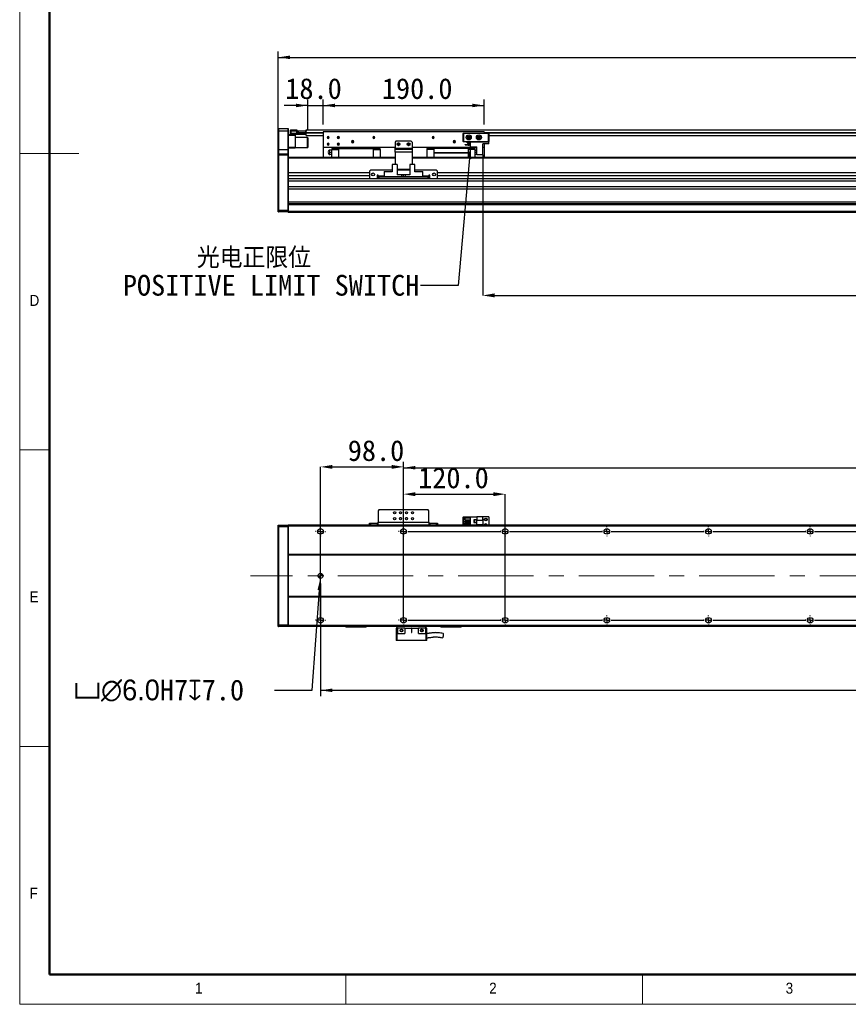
# Model space of a CAD drawing. Header units: millimetres. Extents: x 35 to 2924, y 35 to 2044.
# Tile 1 of 7: x 35 to 1013, y 35 to 1197. Entities that reach past the tile are written whole.
import ezdxf

# ---------------------------------------------------------------- set-up
doc = ezdxf.new("R2010")
doc.units = ezdxf.units.MM
doc.header["$LTSCALE"] = 7
doc.header["$PDSIZE"] = -1
doc.linetypes.add('CENTERX2', pattern=[20.32, 12.7, -2.54, 2.54, -2.54])
doc.layers.add('DIMNS', color=7, linetype='Continuous')
doc.styles.add('SLDTEXTSTYLE1', font='Gothic.ttf', dxfattribs={"width": 0.913})
doc.styles.add('SLDTEXTSTYLE10', font='txt', dxfattribs={"bigfont": 'bigfont'})
doc.styles.add('SLDTEXTSTYLE9', font='txt')
doc.dimstyles.new('SLDDIMSTYLE0', dxfattribs={"dimtxt": 24.5, "dimasz": 14, "dimexe": 0, "dimexo": 0.0625, "dimgap": 6.125, "dimtad": 2, "dimdec": 1, "dimrnd": 1e-09, "dimzin": 4, "dimdsep": 46, "dimtxsty": 'SLDTEXTSTYLE9', "dimsah": 1, "dimcen": 0.09, "dimadec": 0, "dimazin": 1, "dimtfac": 1, "dimtdec": 1, "dimtofl": 0, "dimtmove": 0, "dimatfit": 3, "dimfxl": 0, "dimfrac": 2, "dimtolj": 1, "dimtzin": 12, "dimarcsym": 0})
doc.dimstyles.new('SLDDIMSTYLE1', dxfattribs={"dimtxt": 24.5, "dimasz": 14, "dimexe": 0, "dimexo": 0.0625, "dimgap": 6.125, "dimtad": 2, "dimdec": 1, "dimrnd": 1e-09, "dimzin": 4, "dimdsep": 46, "dimtxsty": 'SLDTEXTSTYLE9', "dimsah": 1, "dimcen": 0.09, "dimadec": 0, "dimazin": 1, "dimtfac": 1, "dimtdec": 1, "dimtmove": 0, "dimatfit": 0, "dimfxl": 0, "dimfrac": 2, "dimtolj": 1, "dimtzin": 12, "dimarcsym": 0})
doc.dimstyles.new('SLDDIMSTYLE2', dxfattribs={"dimtxt": 0.18, "dimasz": 14, "dimexe": 0, "dimexo": 0.0625, "dimgap": 0, "dimtad": 0, "dimtih": 1, "dimtoh": 1, "dimdec": 0, "dimrnd": 1e-09, "dimzin": 0, "dimdsep": 46, "dimtxsty": 'Standard', "dimsah": 1, "dimcen": 0.09, "dimadec": 0, "dimazin": 0, "dimtfac": 14, "dimtdec": 0, "dimtofl": 0, "dimtmove": 0, "dimatfit": 3, "dimfxl": 0, "dimfrac": 2, "dimtolj": 1, "dimtzin": 0, "dimarcsym": 0})
doc.dimstyles.new('SLDDIMSTYLE4', dxfattribs={"dimtxt": 24.5, "dimasz": 14, "dimexe": 0, "dimexo": 0.0625, "dimgap": 6.125, "dimtad": 0, "dimtih": 1, "dimtoh": 1, "dimdec": 1, "dimrnd": 1e-09, "dimzin": 4, "dimdsep": 46, "dimtxsty": 'SLDTEXTSTYLE9', "dimsah": 1, "dimcen": 0, "dimadec": 0, "dimazin": 1, "dimtfac": 1, "dimtdec": 1, "dimtofl": 0, "dimtmove": 0, "dimatfit": 3, "dimfxl": 0, "dimfrac": 2, "dimtolj": 1, "dimtzin": 12, "dimarcsym": 0})

# ---------------------------------------------------------------- blocks, each defined once
blk = doc.blocks.new('_D')
at = {"layer": 'DIMNS'}
for p, q in [((340.1, 1046.3), (340.1, 1160)), ((340.1, 1153), (2316.1, 1153)), ((2316.1, 1046.3), (2316.1, 1160))]:
    blk.add_line(p, q, dxfattribs=at)
for points in [[(340.1, 1153), (354.1, 1150.9), (354.1, 1155.1)], [(2316.1, 1153), (2302.1, 1155.1), (2302.1, 1150.9)]]:
    blk.add_solid(points, dxfattribs=at)
at = {"layer": 'DIMNS', "insert": (1284.3, 1185.2), "char_height": 24.5, "attachment_point": 1, "style": 'SLDTEXTSTYLE9'}
blk.add_mtext('1976.0', dxfattribs=at)
blk = doc.blocks.new('_D_1')
at = {"layer": 'DIMNS'}
for p, q in [((375.1, 1096.2), (347.1, 1096.2)), ((375.1, 1067), (375.1, 1103.2)), ((375.1, 1096.2), (393.1, 1096.2)), ((393.1, 1073.8), (393.1, 1103.2)), ((393.1, 1096.2), (421.1, 1096.2))]:
    blk.add_line(p, q, dxfattribs=at)
for points in [[(375.1, 1096.2), (361.1, 1098.3), (361.1, 1094.1)], [(393.1, 1096.2), (407.1, 1094.1), (407.1, 1098.3)]]:
    blk.add_solid(points, dxfattribs=at)
at = {"layer": 'DIMNS', "insert": (348.5, 1128.4), "char_height": 24.5, "attachment_point": 1, "style": 'SLDTEXTSTYLE9'}
blk.add_mtext('18.0', dxfattribs=at)
blk = doc.blocks.new('_D_2')
at = {"layer": 'DIMNS'}
for p, q in [((393.1, 1073.8), (393.1, 1103.2)), ((393.1, 1096.2), (583.1, 1096.2)), ((583.1, 1073.8), (583.1, 1103.2))]:
    blk.add_line(p, q, dxfattribs=at)
for points in [[(393.1, 1096.2), (407.1, 1094.1), (407.1, 1098.3)], [(583.1, 1096.2), (569.1, 1098.3), (569.1, 1094.1)]]:
    blk.add_solid(points, dxfattribs=at)
at = {"layer": 'DIMNS', "insert": (462.5, 1128.4), "char_height": 24.5, "attachment_point": 1, "style": 'SLDTEXTSTYLE9'}
blk.add_mtext('190.0', dxfattribs=at)
blk = doc.blocks.new('_D_4')
at = {"layer": 'Defpoints', "color": 0}
for p in [(581.6, 1037.9), (2041.6, 1034.4), (2041.6, 871.9)]:
    blk.add_point(p, dxfattribs=at)
at = {"layer": 'DIMNS', "color": 0, "lineweight": -2}
for p, q in [((581.6, 1037.9), (581.6, 871.9)), ((2041.6, 1034.4), (2041.6, 871.9)), ((595.6, 871.9), (2027.6, 871.9))]:
    blk.add_line(p, q, dxfattribs=at)
at = {"layer": 'DIMNS', "color": 0}
for points in [[(595.6, 874.3), (595.6, 869.6), (581.6, 871.9)], [(2027.6, 874.3), (2027.6, 869.6), (2041.6, 871.9)]]:
    blk.add_solid(points, dxfattribs=at)
at = {"layer": 'DIMNS', "color": 0, "insert": (1332.2, 865.8), "char_height": 24.5, "attachment_point": 2, "style": 'SLDTEXTSTYLE9'}
blk.add_mtext('\\A1;Stroke T=1460.0', dxfattribs=at)
blk = doc.blocks.new('SW_NOTE_3')
at = {"layer": 'DIMNS', "color": 0, "char_height": 24.5, "attachment_point": 1}
for s, insert, style in [('    光电正限位', (-351.2, 45), 'SLDTEXTSTYLE10'), ('POSITIVE LIMIT SWITCH', (-351.2, 12.6), 'SLDTEXTSTYLE9')]:
    blk.add_mtext(s, dxfattribs=dict(at, insert=insert, style=style))
blk = doc.blocks.new('_D_13')
at = {"layer": 'DIMNS'}
for p, q in [((390.1, 532), (390.1, 398.7)), ((2266.1, 526.4), (2266.1, 398.7)), ((390.1, 405.7), (2266.1, 405.7))]:
    blk.add_line(p, q, dxfattribs=at)
for points in [[(390.1, 405.7), (404.1, 403.6), (404.1, 407.8)], [(2266.1, 405.7), (2252.1, 407.8), (2252.1, 403.6)]]:
    blk.add_solid(points, dxfattribs=at)
at = {"layer": 'DIMNS', "insert": (1298.1, 437.8), "char_height": 24.5, "attachment_point": 1, "style": 'SLDTEXTSTYLE9'}
blk.add_mtext('1876.0', dxfattribs=at)
blk = doc.blocks.new('_D_15')
at = {"layer": 'Defpoints', "color": 0}
for p in [(389.9, 537.9), (390.3, 543.9)]:
    blk.add_point(p, dxfattribs=at)
at = {"layer": 'DIMNS', "color": 0, "lineweight": -2}
for p, q in [((380.3, 405.7), (388.9, 523.9)), ((335.6, 405.7), (380.3, 405.7))]:
    blk.add_line(p, q, dxfattribs=at)
at = {"layer": 'DIMNS', "color": 0}
blk.add_solid([(386.5, 524.1), (391.2, 523.7), (389.9, 537.9)], dxfattribs=at)
at = {"layer": 'DIMNS', "color": 0, "insert": (98.4, 418.4), "char_height": 24.5, "attachment_point": 1, "style": 'SLDTEXTSTYLE9'}
blk.add_mtext('\\A1;{\\fGDT|b0|i0|c134|p2;v\\fMS PGothic|b0|i0|c128|p34;∅6.0}H7{\\fGDT|b0|i0|c134|p2;x}7.0', dxfattribs=at)
blk = doc.blocks.new('_D_18')
at = {"layer": 'DIMNS'}
for p, q in [((488.1, 608.1), (488.1, 675.5)), ((2168.1, 608.1), (2168.1, 675.5)), ((488.1, 668.5), (2168.1, 668.5))]:
    blk.add_line(p, q, dxfattribs=at)
for points in [[(488.1, 668.5), (502.1, 666.4), (502.1, 670.6)], [(2168.1, 668.5), (2154.1, 670.6), (2154.1, 666.4)]]:
    blk.add_solid(points, dxfattribs=at)
at = {"layer": 'DIMNS', "char_height": 24.5, "attachment_point": 1, "style": 'SLDTEXTSTYLE9'}
for s, insert in [('1680.0', (1163.7, 700.6)), ('=14×120.0(PITCH)', (1259.4, 700.6))]:
    blk.add_mtext(s, dxfattribs=dict(at, insert=insert))
blk = doc.blocks.new('_D_19')
at = {"layer": 'Defpoints', "color": 0}
for p in [(608.1, 637.3), (488.1, 599.2), (608.1, 488.4)]:
    blk.add_point(p, dxfattribs=at)
at = {"layer": 'DIMNS', "color": 0, "lineweight": -2}
for p, q in [((488.1, 599.3), (488.1, 637.3)), ((502.1, 637.3), (594.1, 637.3)), ((608.1, 488.4), (608.1, 637.3))]:
    blk.add_line(p, q, dxfattribs=at)
at = {"layer": 'DIMNS', "color": 0}
for points in [[(502.1, 639.6), (502.1, 634.9), (488.1, 637.3)], [(594.1, 639.6), (594.1, 634.9), (608.1, 637.3)]]:
    blk.add_solid(points, dxfattribs=at)
at = {"layer": 'DIMNS', "color": 0, "insert": (547, 668.8), "char_height": 24.5, "attachment_point": 2, "style": 'SLDTEXTSTYLE9'}
blk.add_mtext('\\A1;120.0', dxfattribs=at)
blk = doc.blocks.new('_D_20')
at = {"layer": 'Defpoints', "color": 0}
for p in [(488.1, 669.5), (390.1, 488.4), (488.1, 488.4)]:
    blk.add_point(p, dxfattribs=at)
at = {"layer": 'DIMNS', "color": 0, "lineweight": -2}
for p, q in [((390.1, 488.4), (390.1, 669.5)), ((404.1, 669.5), (474.1, 669.5)), ((488.1, 488.4), (488.1, 669.5))]:
    blk.add_line(p, q, dxfattribs=at)
at = {"layer": 'DIMNS', "color": 0}
for points in [[(404.1, 671.8), (404.1, 667.2), (390.1, 669.5)], [(474.1, 671.8), (474.1, 667.2), (488.1, 669.5)]]:
    blk.add_solid(points, dxfattribs=at)
at = {"layer": 'DIMNS', "color": 0, "insert": (455.6, 701), "char_height": 24.5, "attachment_point": 2, "style": 'SLDTEXTSTYLE9'}
blk.add_mtext('\\A1;98.0', dxfattribs=at)
blk = doc.blocks.new('SW_CENTERMARKSYMBOL_1')
at = {"layer": 'DIMNS', "color": 0}
for p, q in [((-5.08, 105), (-5.84, 105)), ((0, 105), (-2.54, 105)), ((0, 110.08), (0, 110.84)), ((0, 105), (0, 107.54)), ((0, 105), (0, 102.46)), ((0, 105), (2.54, 105)), ((5.08, 105), (5.84, 105)), ((212.92, 105), (212.16, 105)), ((218, 105), (215.46, 105)), ((218, 110.08), (218, 110.84)), ((218, 105), (218, 107.54)), ((218, 105), (218, 102.46)), ((218, 105), (220.54, 105)), ((223.08, 105), (223.84, 105)), ((0, 99.92), (0, 99.16)), ((218, 99.92), (218, 99.16)), ((-5.08, 0), (-5.84, 0)), ((0, 0), (-2.54, 0)), ((0, 5.08), (0, 5.84)), ((0, 0), (0, 2.54)), ((0, 0), (0, -2.54)), ((0, 0), (2.54, 0)), ((5.08, 0), (5.84, 0)), ((0, -5.08), (0, -5.84))]:
    blk.add_line(p, q, dxfattribs=at)
blk = doc.blocks.new('SW_CENTERMARKSYMBOL_2')
at = {"layer": 'DIMNS', "color": 0}
for p, q in [((-125.08, 0), (-125.84, 0)), ((-120, 0), (-122.54, 0)), ((-120, 5.08), (-120, 5.84)), ((-120, 0), (-120, 2.54)), ((-120, 0), (-120, -2.54)), ((-120, 0), (-117.46, 0)), ((-114.92, 0), (-5.08, 0)), ((-5.08, 0), (-5.84, 0)), ((0, 0), (-2.54, 0)), ((0, 0), (-2.54, 0)), ((0, 5.08), (0, 5.84)), ((0, 0), (0, 2.54)), ((0, 0), (0, 2.54)), ((0, 0), (0, -2.54)), ((0, 0), (2.54, 0)), ((0, 0), (0, -2.54)), ((0, 0), (2.54, 0)), ((5.08, 0), (5.84, 0)), ((5.08, 0), (114.92, 0)), ((114.92, 0), (114.16, 0)), ((120, 0), (117.46, 0)), ((120, 0), (117.46, 0)), ((120, 0), (117.46, 0)), ((120, 5.08), (120, 5.84)), ((120, 0), (120, 2.54)), ((120, 0), (120, 2.54)), ((120, 0), (120, 2.54)), ((120, 0), (120, -2.54)), ((120, 0), (122.54, 0)), ((120, 0), (120, -2.54)), ((120, 0), (122.54, 0)), ((120, 0), (120, -2.54)), ((120, 0), (122.54, 0)), ((125.08, 0), (125.84, 0)), ((125.08, 0), (234.92, 0)), ((234.92, 0), (234.16, 0)), ((240, 0), (237.46, 0)), ((240, 0), (237.46, 0)), ((240, 0), (237.46, 0)), ((240, 0), (237.46, 0)), ((240, 5.08), (240, 5.84)), ((240, 0), (240, 2.54)), ((240, 0), (240, 2.54)), ((240, 0), (240, 2.54)), ((240, 0), (240, 2.54)), ((240, 0), (240, -2.54)), ((240, 0), (242.54, 0)), ((240, 0), (240, -2.54)), ((240, 0), (242.54, 0)), ((240, 0), (240, -2.54)), ((240, 0), (242.54, 0)), ((240, 0), (240, -2.54)), ((240, 0), (242.54, 0)), ((245.08, 0), (245.84, 0)), ((245.08, 0), (354.92, 0)), ((354.92, 0), (354.16, 0)), ((360, 0), (357.46, 0)), ((360, 0), (357.46, 0)), ((360, 0), (357.46, 0)), ((360, 0), (357.46, 0)), ((360, 0), (357.46, 0)), ((360, 5.08), (360, 5.84)), ((360, 0), (360, 2.54)), ((360, 0), (360, 2.54)), ((360, 0), (360, 2.54)), ((360, 0), (360, 2.54)), ((360, 0), (360, 2.54)), ((360, 0), (360, -2.54)), ((360, 0), (362.54, 0)), ((360, 0), (360, -2.54)), ((360, 0), (362.54, 0)), ((360, 0), (360, -2.54)), ((360, 0), (362.54, 0)), ((360, 0), (360, -2.54)), ((360, 0), (362.54, 0)), ((360, 0), (360, -2.54)), ((360, 0), (362.54, 0)), ((365.08, 0), (365.84, 0)), ((365.08, 0), (474.92, 0)), ((-120, -5.08), (-120, -5.84)), ((0, -5.08), (0, -5.84)), ((120, -5.08), (120, -5.84)), ((240, -5.08), (240, -5.84)), ((360, -5.08), (360, -5.84))]:
    blk.add_line(p, q, dxfattribs=at)
blk = doc.blocks.new('SW_CENTERMARKSYMBOL_3')
at = {"layer": 'DIMNS', "color": 0}
for p, q in [((-245.08, 0), (-245.84, 0)), ((-240, 0), (-242.54, 0)), ((-240, 5.08), (-240, 5.84)), ((-240, 0), (-240, 2.54)), ((-240, 0), (-240, -2.54)), ((-240, 0), (-237.46, 0)), ((-234.92, 0), (-125.08, 0)), ((-125.08, 0), (-125.84, 0)), ((-120, 0), (-122.54, 0)), ((-120, 0), (-122.54, 0)), ((-120, 5.08), (-120, 5.84)), ((-120, 0), (-120, 2.54)), ((-120, 0), (-120, 2.54)), ((-120, 0), (-120, -2.54)), ((-120, 0), (-117.46, 0)), ((-120, 0), (-120, -2.54)), ((-120, 0), (-117.46, 0)), ((-114.92, 0), (-114.16, 0)), ((-114.92, 0), (-5.08, 0)), ((-5.08, 0), (-5.84, 0)), ((0, 0), (-2.54, 0)), ((0, 0), (-2.54, 0)), ((0, 0), (-2.54, 0)), ((0, 5.08), (0, 5.84)), ((0, 0), (0, 2.54)), ((0, 0), (0, 2.54)), ((0, 0), (0, 2.54)), ((0, 0), (0, -2.54)), ((0, 0), (2.54, 0)), ((0, 0), (0, -2.54)), ((0, 0), (2.54, 0)), ((0, 0), (0, -2.54)), ((0, 0), (2.54, 0)), ((5.08, 0), (5.84, 0)), ((5.08, 0), (114.92, 0)), ((114.92, 0), (114.16, 0)), ((120, 0), (117.46, 0)), ((120, 0), (117.46, 0)), ((120, 0), (117.46, 0)), ((120, 0), (117.46, 0)), ((120, 5.08), (120, 5.84)), ((120, 0), (120, 2.54)), ((120, 0), (120, 2.54)), ((120, 0), (120, 2.54)), ((120, 0), (120, 2.54)), ((120, 0), (120, -2.54)), ((120, 0), (122.54, 0)), ((120, 0), (120, -2.54)), ((120, 0), (122.54, 0)), ((120, 0), (120, -2.54)), ((120, 0), (122.54, 0)), ((120, 0), (120, -2.54)), ((120, 0), (122.54, 0)), ((125.08, 0), (125.84, 0)), ((125.08, 0), (234.92, 0)), ((234.92, 0), (234.16, 0)), ((240, 0), (237.46, 0)), ((240, 0), (237.46, 0)), ((240, 0), (237.46, 0)), ((240, 0), (237.46, 0)), ((240, 0), (237.46, 0)), ((240, 5.08), (240, 5.84)), ((240, 0), (240, 2.54)), ((240, 0), (240, 2.54)), ((240, 0), (240, 2.54)), ((240, 0), (240, 2.54)), ((240, 0), (240, 2.54)), ((240, 0), (240, -2.54)), ((240, 0), (242.54, 0)), ((240, 0), (240, -2.54)), ((240, 0), (242.54, 0)), ((240, 0), (240, -2.54)), ((240, 0), (242.54, 0)), ((240, 0), (240, -2.54)), ((240, 0), (242.54, 0)), ((240, 0), (240, -2.54)), ((240, 0), (242.54, 0)), ((245.08, 0), (245.84, 0)), ((245.08, 0), (354.92, 0)), ((-240, -5.08), (-240, -5.84)), ((-120, -5.08), (-120, -5.84)), ((0, -5.08), (0, -5.84)), ((120, -5.08), (120, -5.84)), ((240, -5.08), (240, -5.84))]:
    blk.add_line(p, q, dxfattribs=at)
blk = doc.blocks.new('SW_DOWELSYMBOL_0')
at = {"linetype": 'Continuous', "lineweight": 18}
h = blk.add_hatch(color=0, dxfattribs=at)
edge = h.paths.add_edge_path(flags=0)
edge.add_arc((0, 0), 3, 180, 270)
edge.add_line((0, -3), (0, 0))
edge.add_line((0, 0), (-3, 0))
h = blk.add_hatch(color=0, dxfattribs=at)
edge = h.paths.add_edge_path(flags=0)
edge.add_arc((0, 0), 3, 0, 90)
edge.add_line((0, 3), (0, 0))
edge.add_line((0, 0), (3, 0))
at = {"layer": 'DIMNS', "color": 0}
blk.add_circle((0, 0), 3, dxfattribs=at)

msp = doc.modelspace()

# ---------------------------------------------------------------- linework, layer by layer
at = {"color": 7, "linetype": 'Continuous', "lineweight": 18}
for p, q in [((35, 2044), (35, 35)), ((70, 2009), (70, 70)), ((35, 1039.5), (105, 1039.5)), ((35, 689.5), (70, 689.5)), ((70, 339.5), (35, 339.5)), ((70, 70), (2870, 70)), ((420, 35), (420, 70)), ((770, 70), (770, 35)), ((861, 70), (2870, 70)), ((35, 35), (2905, 35))]:
    msp.add_line(p, q, dxfattribs=at)
at = {"color": 7, "linetype": 'Continuous', "lineweight": 50}
for p, q in [((70, 2009), (70, 70)), ((70, 70), (2870, 70))]:
    msp.add_line(p, q, dxfattribs=at)
at = {"color": 7, "linetype": 'Continuous', "lineweight": 25}
for p, q in [((340.38, 1068.93), (340.08, 1068.63)), ((340.08, 1065.93), (340.08, 1068.63)), ((340.38, 1065.93), (340.08, 1065.93)), ((340.08, 1043.93), (340.08, 1065.93)), ((340.38, 1068.93), (340.38, 1065.93)), ((340.38, 1068.93), (351.78, 1068.93)), ((340.38, 1065.93), (340.38, 1043.93)), ((351.78, 1065.93), (340.38, 1065.93)), ((351.78, 1065.93), (351.78, 1068.93)), ((351.78, 1068.93), (352.08, 1068.63)), ((351.78, 1043.93), (351.78, 1065.93)), ((351.78, 1065.93), (352.08, 1065.93)), ((352.08, 1068.63), (352.08, 1065.93)), ((352.08, 1065.93), (352.08, 1043.93)), ((352.08, 1061.93), (354.88, 1061.93)), ((360.08, 1060.93), (352.08, 1060.93)), ((354.58, 1067.13), (354.88, 1067.43)), ((354.58, 1065.93), (354.58, 1067.13)), ((354.58, 1063.43), (354.58, 1065.93)), ((354.58, 1065.93), (354.88, 1065.93)), ((354.58, 1062.23), (354.58, 1063.43)), ((354.88, 1063.43), (354.58, 1063.43)), ((354.88, 1061.93), (354.58, 1062.23)), ((354.88, 1067.43), (354.88, 1065.93)), ((354.88, 1067.43), (362.08, 1067.43)), ((354.88, 1065.93), (354.88, 1063.43)), ((362.08, 1065.93), (354.88, 1065.93)), ((354.88, 1063.43), (354.88, 1061.93)), ((354.88, 1063.43), (372.28, 1063.43)), ((372.28, 1061.93), (354.88, 1061.93)), ((360.08, 1061.93), (360.08, 1060.93)), ((360.08, 1060.93), (360.08, 1046.93)), ((374.78, 1058.43), (360.08, 1058.43)), ((362.08, 1067.43), (362.08, 1065.93)), ((362.08, 1063.63), (362.08, 1065.93)), ((362.08, 1063.93), (372.28, 1063.93)), ((372.28, 1063.63), (362.08, 1063.63)), ((362.58, 1063.93), (362.58, 1064.13)), ((362.58, 1064.13), (363.08, 1064.13)), ((363.08, 1064.13), (363.08, 1066.13)), ((363.08, 1066.13), (363.58, 1066.13)), ((363.58, 1064.13), (363.08, 1064.13)), ((363.58, 1066.13), (363.58, 1064.13)), ((363.58, 1066.13), (372.58, 1066.13)), ((363.58, 1064.13), (372.58, 1064.13)), ((372.28, 1063.93), (372.58, 1063.63)), ((372.28, 1063.93), (372.28, 1063.63)), ((372.28, 1063.93), (373.08, 1063.93)), ((372.28, 1063.43), (372.28, 1063.63)), ((372.28, 1063.63), (372.58, 1063.63)), ((372.28, 1061.93), (372.28, 1063.43)), ((372.28, 1063.43), (372.58, 1063.43)), ((372.28, 1061.93), (372.58, 1062.23)), ((372.58, 1064.13), (372.58, 1066.13)), ((372.58, 1066.13), (373.08, 1066.13)), ((373.08, 1064.13), (372.58, 1064.13)), ((372.58, 1063.63), (372.58, 1063.43)), ((372.58, 1063.43), (372.58, 1062.23)), ((373.08, 1067.28), (2284.08, 1067.28)), ((373.08, 1066.13), (373.08, 1067.28)), ((373.08, 1066.13), (373.08, 1065.94)), ((373.08, 1064.28), (373.08, 1065.94)), ((373.08, 1063.78), (373.08, 1064.28)), ((373.08, 1060.78), (373.08, 1063.78)), ((373.08, 1060.78), (393.08, 1060.78)), ((375.08, 1058.13), (374.78, 1058.43)), ((374.78, 1046.83), (374.78, 1058.43)), ((375.08, 1058.13), (375.08, 1047.11)), ((583.08, 1064.93), (393.08, 1064.93)), ((393.08, 1064.93), (393.08, 1046.43)), ((399.08, 1058.43), (397.83, 1058.43)), ((399.08, 1058.43), (400.33, 1058.43)), ((411.08, 1058.43), (409.83, 1058.43)), ((411.08, 1058.43), (412.33, 1058.43)), ((453.08, 1058.43), (451.83, 1058.43)), ((453.08, 1058.43), (454.33, 1058.43)), ((523.08, 1058.43), (521.83, 1058.43)), ((523.08, 1058.43), (524.33, 1058.43)), ((558.58, 1063.13), (558.88, 1063.43)), ((558.58, 1053.73), (558.58, 1063.13)), ((558.88, 1063.01), (558.58, 1063.13)), ((558.88, 1063.43), (559.01, 1063.13)), ((558.88, 1063.43), (588.28, 1063.43)), ((559.01, 1063.13), (558.88, 1063.01)), ((558.88, 1063.01), (558.88, 1053.86)), ((588.16, 1063.13), (559.01, 1063.13)), ((565.08, 1058.43), (563.83, 1058.43)), ((565.08, 1058.43), (566.33, 1058.43)), ((577.08, 1058.43), (575.83, 1058.43)), ((577.08, 1058.43), (578.33, 1058.43)), ((583.08, 1064.93), (583.08, 1063.43)), ((588.28, 1063.43), (588.16, 1063.13)), ((588.28, 1063.01), (588.16, 1063.13)), ((588.28, 1063.43), (588.58, 1063.13)), ((588.58, 1063.13), (588.28, 1063.01)), ((588.28, 1053.86), (588.28, 1063.01)), ((588.58, 1063.13), (588.58, 1053.73)), ((588.58, 1060.78), (2069.58, 1060.78)), ((352.08, 1046.93), (360.08, 1046.93)), ((360.08, 1046.93), (360.08, 1045.93)), ((360.08, 1046.43), (374.78, 1046.43)), ((374.78, 1046.43), (374.78, 1046.83)), ((374.78, 1046.43), (375.08, 1046.73)), ((375.08, 1047.11), (375.08, 1046.73)), ((478.08, 1046.43), (393.08, 1046.43)), ((393.08, 1046.43), (393.08, 1034.93)), ((399.08, 1050.43), (397.83, 1050.43)), ((399.08, 1050.43), (400.33, 1050.43)), ((411.08, 1050.43), (409.83, 1050.43)), ((411.08, 1050.43), (412.33, 1050.43)), ((411.83, 1045.43), (411.83, 1046.43)), ((428.08, 1053.43), (426.83, 1053.43)), ((428.08, 1053.43), (429.33, 1053.43)), ((452.33, 1045.43), (452.33, 1046.43)), ((479.08, 1053.93), (478.08, 1052.93)), ((478.08, 1052.93), (478.08, 1045.93)), ((497.08, 1053.93), (479.08, 1053.93)), ((482.08, 1050.43), (480.83, 1050.43)), ((482.08, 1050.43), (483.33, 1050.43)), ((494.08, 1050.43), (492.83, 1050.43)), ((494.08, 1050.43), (495.33, 1050.43)), ((498.08, 1052.93), (497.08, 1053.93)), ((498.08, 1052.93), (498.08, 1045.93)), ((574.63, 1046.43), (498.08, 1046.43)), ((523.83, 1046.43), (523.83, 1045.43)), ((548.08, 1053.43), (546.83, 1053.43)), ((548.08, 1053.43), (549.33, 1053.43)), ((558.88, 1053.86), (558.58, 1053.73)), ((558.88, 1053.43), (558.58, 1053.73)), ((558.88, 1053.86), (559.01, 1053.73)), ((559.01, 1053.73), (558.88, 1053.43)), ((567.08, 1053.43), (558.88, 1053.43)), ((559.01, 1053.73), (588.16, 1053.73)), ((560.88, 1050.18), (567.08, 1050.18)), ((560.88, 1049.88), (560.88, 1050.18)), ((560.88, 1049.88), (567.08, 1049.88)), ((563.28, 1052.83), (567.08, 1052.83)), ((563.28, 1052.13), (563.28, 1052.83)), ((563.28, 1052.13), (567.08, 1052.13)), ((563.83, 1050.43), (563.86, 1050.18)), ((565.08, 1050.43), (563.83, 1050.43)), ((564.33, 1045.43), (564.33, 1046.43)), ((565.08, 1050.43), (566.33, 1050.43)), ((566.31, 1050.18), (566.33, 1050.43)), ((567.08, 1047.23), (567.08, 1053.43)), ((567.08, 1053.43), (588.58, 1053.43)), ((567.08, 1047.23), (574.63, 1047.23)), ((574.63, 1037.93), (574.63, 1047.23)), ((581.58, 1037.93), (581.58, 1050.83)), ((588.58, 1050.83), (581.58, 1050.83)), ((583.08, 1046.43), (581.58, 1046.43)), ((583.08, 1050.83), (583.08, 1046.43)), ((583.08, 1046.43), (583.08, 1034.93)), ((588.16, 1053.73), (588.28, 1053.86)), ((588.16, 1053.73), (588.28, 1053.43)), ((588.58, 1053.73), (588.28, 1053.86)), ((588.58, 1053.73), (588.28, 1053.43)), ((588.58, 1050.83), (588.58, 1053.43)), ((340.38, 1043.93), (340.08, 1043.93)), ((340.08, 1038.63), (340.08, 1043.93)), ((340.38, 1038.93), (340.08, 1038.63)), ((340.08, 1037.43), (340.08, 1038.63)), ((340.08, 972.56), (340.08, 1037.43)), ((340.38, 1037.43), (340.08, 1037.43)), ((340.38, 1043.93), (340.38, 1038.93)), ((351.78, 1043.93), (340.38, 1043.93)), ((340.38, 1038.93), (340.38, 1037.43)), ((340.38, 1038.93), (351.78, 1038.93)), ((340.38, 1037.43), (340.38, 972.43)), ((351.78, 1037.43), (340.38, 1037.43)), ((351.78, 1038.93), (351.78, 1043.93)), ((352.08, 1043.93), (351.78, 1043.93)), ((351.78, 1037.43), (351.78, 1038.93)), ((352.08, 1038.63), (351.78, 1038.93)), ((351.78, 972.43), (351.78, 1037.43)), ((352.08, 1037.43), (351.78, 1037.43)), ((360.08, 1045.93), (352.08, 1045.93)), ((352.08, 1043.93), (352.08, 1038.63)), ((352.08, 1038.63), (352.08, 1037.43)), ((352.08, 1037.43), (352.08, 1034.65)), ((478.08, 1034.93), (352.08, 1034.93)), ((352.08, 1034.65), (352.08, 1033.93)), ((403.58, 1043.43), (401.27, 1043.43)), ((401.27, 1040.93), (403.58, 1040.93)), ((403.58, 1038.43), (401.27, 1038.43)), ((411.83, 1045.33), (403.58, 1045.33)), ((403.58, 1045.33), (403.58, 1044.38)), ((403.58, 1044.38), (411.83, 1044.38)), ((403.58, 1034.93), (403.58, 1044.38)), ((411.83, 1045.43), (452.33, 1045.43)), ((411.83, 1034.93), (411.83, 1045.43)), ((452.33, 1045.43), (452.33, 1034.93)), ((460.58, 1045.33), (452.33, 1045.33)), ((452.33, 1044.38), (460.58, 1044.38)), ((460.58, 1044.38), (460.58, 1045.33)), ((460.58, 1044.38), (460.58, 1034.93)), ((478.08, 1045.93), (498.08, 1045.93)), ((478.08, 1044.43), (478.08, 1045.93)), ((478.08, 1044.43), (498.08, 1044.43)), ((478.08, 1040.93), (478.08, 1044.43)), ((478.08, 1040.93), (478.08, 1026.68)), ((498.08, 1040.93), (478.08, 1040.93)), ((498.08, 1045.93), (498.08, 1044.43)), ((498.08, 1044.43), (498.08, 1040.93)), ((498.08, 1040.93), (498.08, 1026.68)), ((2041.58, 1034.93), (498.08, 1034.93)), ((523.83, 1045.33), (515.58, 1045.33)), ((515.58, 1045.33), (515.58, 1044.38)), ((523.83, 1044.38), (515.58, 1044.38)), ((515.58, 1044.38), (515.58, 1034.93)), ((564.33, 1045.43), (523.83, 1045.43)), ((523.83, 1045.43), (523.83, 1040.43)), ((523.83, 1040.43), (564.33, 1040.43)), ((523.83, 1040.43), (523.83, 1040.13)), ((564.33, 1040.13), (523.83, 1040.13)), ((523.83, 1040.13), (523.83, 1034.93)), ((564.33, 1045.43), (564.33, 1040.43)), ((572.58, 1045.33), (564.33, 1045.33)), ((572.58, 1044.38), (564.33, 1044.38)), ((564.33, 1040.13), (564.33, 1040.43)), ((564.33, 1040.13), (564.33, 1034.93)), ((572.58, 1044.38), (572.58, 1045.33)), ((572.58, 1034.93), (572.58, 1044.38)), ((572.58, 1043.43), (574.63, 1043.43)), ((572.58, 1040.93), (574.63, 1040.93)), ((574.63, 1038.43), (572.58, 1038.43)), ((581.58, 1037.93), (574.63, 1037.93)), ((352.08, 1033.93), (352.08, 1016.48)), ((474.58, 1026.68), (474.58, 1017.78)), ((480.58, 1026.68), (474.58, 1026.68)), ((480.58, 1026.68), (480.58, 1014.28)), ((495.58, 1026.68), (495.58, 1014.28)), ((501.58, 1026.68), (495.58, 1026.68)), ((501.58, 1017.78), (501.58, 1026.68)), ((352.08, 1016.48), (352.08, 1013.08)), ((448.08, 1016.48), (352.08, 1016.48)), ((448.08, 1013.08), (352.08, 1013.08)), ((352.08, 1013.08), (352.08, 1009.56)), ((449.08, 1019.78), (448.08, 1018.78)), ((448.08, 1018.78), (448.08, 1010.78)), ((474.58, 1019.78), (449.08, 1019.78)), ((458.08, 1013.78), (457.08, 1013.78)), ((457.08, 1013.78), (457.08, 1009.78)), ((458.08, 1013.08), (457.08, 1013.08)), ((458.08, 1012.78), (458.08, 1013.78)), ((458.08, 1012.78), (458.08, 1011.78)), ((458.08, 1009.78), (458.08, 1011.78)), ((458.08, 1011.78), (459.08, 1011.78)), ((459.08, 1011.78), (459.08, 1009.78)), ((517.08, 1011.78), (459.08, 1011.78)), ((465.38, 1018.28), (473.18, 1018.28)), ((465.38, 1018.28), (465.38, 1017.78)), ((465.38, 1017.78), (465.38, 1011.78)), ((474.58, 1017.78), (465.38, 1017.78)), ((473.68, 1017.78), (473.18, 1018.28)), ((495.58, 1020.43), (480.58, 1020.43)), ((495.58, 1019.78), (480.58, 1019.78)), ((486.08, 1014.28), (480.58, 1014.28)), ((486.08, 1011.78), (486.08, 1014.28)), ((488.08, 1014.28), (486.08, 1014.28)), ((488.08, 1011.78), (488.08, 1014.28)), ((490.08, 1014.28), (488.08, 1014.28)), ((490.08, 1014.28), (490.08, 1011.78)), ((495.58, 1014.28), (490.08, 1014.28)), ((527.08, 1019.78), (501.58, 1019.78)), ((510.78, 1017.78), (501.58, 1017.78)), ((502.98, 1018.28), (502.48, 1017.78)), ((502.98, 1018.28), (510.78, 1018.28)), ((510.78, 1017.78), (510.78, 1018.28)), ((510.78, 1011.78), (510.78, 1017.78)), ((517.08, 1009.78), (517.08, 1011.78)), ((517.08, 1011.78), (518.08, 1011.78)), ((519.08, 1013.78), (518.08, 1013.78)), ((518.08, 1013.78), (518.08, 1012.78)), ((519.08, 1013.08), (518.08, 1013.08)), ((518.08, 1011.78), (518.08, 1012.78)), ((518.08, 1011.78), (518.08, 1009.78)), ((519.08, 1009.78), (519.08, 1013.78)), ((528.08, 1018.78), (527.08, 1019.78)), ((528.08, 1010.78), (528.08, 1018.78)), ((2128.08, 1016.48), (528.08, 1016.48)), ((2128.08, 1013.08), (528.08, 1013.08)), ((2304.08, 1009.56), (352.08, 1009.56)), ((352.08, 1009.56), (352.08, 1008.25)), ((352.08, 1008.25), (352.08, 972.56)), ((2304.08, 1006.96), (352.08, 1006.96)), ((2304.08, 1000.03), (352.08, 1000.03)), ((448.08, 1010.78), (449.08, 1009.78)), ((449.08, 1009.78), (457.08, 1009.78)), ((459.08, 1009.78), (458.08, 1009.78)), ((517.08, 1009.78), (459.08, 1009.78)), ((518.08, 1009.78), (517.08, 1009.78)), ((519.08, 1009.78), (527.08, 1009.78)), ((527.08, 1009.78), (528.08, 1010.78)), ((2304.08, 997.43), (352.08, 997.43)), ((2304.08, 981.93), (352.08, 981.93)), ((2304.08, 979.93), (352.08, 979.93)), ((2304.08, 978.93), (352.08, 978.93)), ((340.08, 970.73), (340.08, 972.56)), ((340.08, 972.56), (340.38, 972.43)), ((340.08, 970.73), (340.38, 970.43)), ((340.38, 972.43), (340.38, 970.43)), ((340.38, 972.43), (351.78, 972.43)), ((351.78, 970.43), (340.38, 970.43)), ((352.08, 972.56), (351.78, 972.43)), ((351.78, 970.43), (351.78, 972.43)), ((352.08, 970.73), (351.78, 970.43)), ((352.08, 972.56), (352.08, 972.36)), ((352.08, 972.36), (352.08, 970.93)), ((2304.08, 970.93), (352.08, 970.93)), ((352.08, 970.93), (352.08, 969.93)), ((2304.08, 969.93), (352.08, 969.93)), ((459.08, 618.66), (458.08, 617.66)), ((458.08, 617.66), (458.08, 603.86)), ((517.08, 618.66), (459.08, 618.66)), ((518.08, 617.66), (517.08, 618.66)), ((518.08, 603.86), (518.08, 617.66)), ((558.88, 610.36), (558.58, 610.06)), ((558.88, 610.06), (558.58, 610.06)), ((558.58, 600.86), (558.58, 610.06)), ((558.88, 610.36), (559.01, 610.36)), ((559.01, 610.36), (558.88, 610.06)), ((563.28, 610.06), (558.88, 610.06)), ((558.88, 610.06), (558.88, 600.86)), ((559.01, 610.36), (563.28, 610.36)), ((560.88, 606.92), (560.88, 609.42)), ((560.88, 609.42), (567.08, 609.42)), ((560.88, 606.92), (567.08, 606.92)), ((560.88, 604.38), (560.88, 605.88)), ((560.88, 605.88), (567.08, 605.88)), ((563.28, 609.42), (563.28, 610.36)), ((563.28, 610.36), (567.08, 610.36)), ((563.28, 605.88), (563.28, 606.92)), ((567.08, 600.86), (567.08, 610.66)), ((567.08, 610.66), (574.63, 610.66)), ((574.38, 606.96), (571.18, 606.96)), ((571.18, 606.96), (571.18, 603.76)), ((574.28, 606.86), (571.28, 606.86)), ((571.28, 606.86), (571.28, 603.86)), ((574.28, 603.86), (574.28, 606.86)), ((574.38, 603.76), (574.38, 606.96)), ((581.58, 610.66), (574.63, 610.66)), ((574.63, 610.66), (574.63, 606.36)), ((581.58, 606.36), (574.63, 606.36)), ((574.63, 601.36), (574.63, 606.36)), ((581.58, 606.36), (581.58, 610.66)), ((588.58, 610.66), (581.58, 610.66)), ((581.58, 606.36), (581.58, 601.36)), ((588.58, 610.66), (588.58, 600.86)), ((340.08, 600.56), (340.38, 600.86)), ((340.08, 598.73), (340.08, 600.56)), ((340.08, 598.73), (340.38, 598.86)), ((340.08, 482.98), (340.08, 598.73)), ((340.38, 600.86), (340.38, 598.86)), ((340.38, 600.86), (351.78, 600.86)), ((340.38, 598.86), (340.38, 482.86)), ((351.78, 598.86), (340.38, 598.86)), ((351.78, 598.86), (351.78, 600.86)), ((352.08, 600.56), (351.78, 600.86)), ((351.78, 482.86), (351.78, 598.86)), ((352.08, 598.73), (351.78, 598.86)), ((2304.08, 600.86), (352.08, 600.86)), ((352.08, 600.86), (352.08, 600.56)), ((352.08, 600.56), (352.08, 600.36)), ((2304.08, 600.36), (352.08, 600.36)), ((352.08, 600.36), (352.08, 599.36)), ((2304.08, 599.36), (352.08, 599.36)), ((352.08, 599.36), (352.08, 565.86)), ((448.08, 600.86), (448.08, 602.86)), ((448.08, 602.86), (449.08, 602.86)), ((449.08, 602.86), (449.08, 600.86)), ((449.08, 602.86), (457.08, 602.86)), ((457.08, 602.86), (457.08, 600.86)), ((458.08, 602.86), (457.08, 602.86)), ((518.08, 603.86), (458.08, 603.86)), ((458.08, 600.86), (458.08, 603.86)), ((518.08, 603.86), (518.08, 600.86)), ((519.08, 602.86), (518.08, 602.86)), ((519.08, 602.86), (519.08, 600.86)), ((519.08, 602.86), (527.08, 602.86)), ((527.08, 600.86), (527.08, 602.86)), ((527.08, 602.86), (528.08, 602.86)), ((528.08, 602.86), (528.08, 600.86)), ((560.88, 604.38), (567.08, 604.38)), ((560.88, 603.34), (567.08, 603.34)), ((560.88, 601.84), (560.88, 603.34)), ((560.88, 601.84), (567.08, 601.84)), ((563.28, 603.34), (563.28, 604.38)), ((563.28, 600.86), (563.28, 601.84)), ((571.18, 603.76), (574.38, 603.76)), ((571.28, 603.86), (574.28, 603.86)), ((574.63, 601.36), (581.58, 601.36)), ((574.63, 601.36), (574.63, 600.86)), ((581.58, 600.86), (581.58, 601.36)), ((2304.08, 565.86), (352.08, 565.86)), ((352.08, 565.86), (352.08, 565.36)), ((2304.08, 565.36), (352.08, 565.36)), ((352.08, 565.36), (352.08, 516.36)), ((2304.08, 516.36), (352.08, 516.36)), ((352.08, 516.36), (352.08, 515.86)), ((2304.08, 515.86), (352.08, 515.86)), ((352.08, 515.86), (352.08, 482.36)), ((340.08, 481.16), (340.08, 482.98)), ((340.08, 482.98), (340.38, 482.86)), ((340.08, 481.16), (340.38, 480.86)), ((340.38, 482.86), (340.38, 480.86)), ((340.38, 482.86), (351.78, 482.86)), ((351.78, 480.86), (340.38, 480.86)), ((352.08, 482.98), (351.78, 482.86)), ((351.78, 480.86), (351.78, 482.86)), ((352.08, 481.16), (351.78, 480.86)), ((2304.08, 482.36), (352.08, 482.36)), ((352.08, 482.36), (352.08, 481.36)), ((352.08, 481.36), (352.08, 481.16)), ((2304.08, 481.36), (352.08, 481.36)), ((352.08, 481.16), (352.08, 480.86)), ((2304.08, 480.86), (352.08, 480.86)), ((420.08, 480.66), (420.08, 480.86)), ((420.08, 480.66), (420.38, 480.36)), ((420.08, 480.66), (421.08, 480.66)), ((421.21, 480.36), (420.38, 480.36)), ((421.08, 480.86), (421.08, 480.66)), ((421.21, 480.36), (421.08, 480.66)), ((421.08, 480.66), (443.08, 480.66)), ((442.96, 480.36), (421.21, 480.36)), ((442.96, 480.36), (443.08, 480.66)), ((443.78, 480.36), (442.96, 480.36)), ((443.08, 480.66), (443.08, 480.86)), ((443.08, 480.66), (444.08, 480.66)), ((443.78, 480.36), (444.08, 480.66)), ((444.08, 480.86), (444.08, 480.66)), ((479.58, 478.96), (479.58, 464.56)), ((480.78, 478.96), (479.58, 478.96)), ((480.58, 478.96), (480.58, 480.86)), ((480.78, 478.96), (480.78, 472.96)), ((489.58, 478.96), (480.78, 478.96)), ((489.58, 478.96), (489.58, 472.96)), ((489.58, 478.96), (497.33, 478.96)), ((497.83, 478.96), (497.33, 478.96)), ((497.33, 478.96), (497.33, 474.21)), ((497.83, 478.96), (505.58, 478.96)), ((497.83, 474.21), (497.83, 478.96)), ((505.58, 472.96), (505.58, 478.96)), ((514.38, 478.96), (505.58, 478.96)), ((510.59, 477.01), (510.72, 476.61)), ((514.38, 472.96), (514.38, 478.96)), ((515.58, 478.96), (514.38, 478.96)), ((514.58, 478.96), (514.58, 480.86)), ((515.58, 464.56), (515.58, 478.96)), ((532.08, 480.66), (532.08, 480.86)), ((532.08, 480.66), (532.38, 480.36)), ((532.08, 480.66), (533.08, 480.66)), ((533.21, 480.36), (532.38, 480.36)), ((533.08, 480.86), (533.08, 480.66)), ((533.21, 480.36), (533.08, 480.66)), ((533.08, 480.66), (555.08, 480.66)), ((554.96, 480.36), (533.21, 480.36)), ((554.96, 480.36), (555.08, 480.66)), ((555.78, 480.36), (554.96, 480.36)), ((555.08, 480.66), (555.08, 480.86)), ((555.08, 480.66), (556.08, 480.66)), ((555.78, 480.36), (556.08, 480.66)), ((556.08, 480.86), (556.08, 480.66)), ((480.78, 472.96), (480.58, 472.96)), ((480.58, 464.56), (480.58, 472.96)), ((480.78, 472.96), (489.58, 472.96)), ((505.58, 472.96), (514.38, 472.96)), ((514.58, 472.96), (514.38, 472.96)), ((514.58, 472.96), (514.58, 464.56)), ((480.58, 464.56), (479.58, 464.56)), ((514.58, 464.56), (480.58, 464.56)), ((494.58, 464.56), (494.58, 464.36)), ((495.27, 464.36), (494.58, 464.36)), ((500.58, 464.36), (495.27, 464.36)), ((500.58, 464.36), (500.58, 464.56)), ((515.58, 464.56), (514.58, 464.56))]:
    msp.add_line(p, q, dxfattribs=at)
at = {"color": 8, "linetype": 'Continuous', "lineweight": 25}
for p, q in [((373.08, 1064.28), (393.08, 1064.28)), ((373.08, 1063.78), (393.08, 1063.78)), ((583.08, 1064.28), (2073.08, 1064.28)), ((583.08, 1063.78), (2073.08, 1063.78)), ((478.08, 1033.93), (352.08, 1033.93)), ((2042.08, 1033.93), (498.08, 1033.93)), ((465.38, 1012.78), (458.08, 1012.78)), ((518.08, 1012.78), (510.78, 1012.78)), ((485.33, 609.36), (483.83, 609.36)), ((492.33, 609.36), (490.83, 609.36))]:
    msp.add_line(p, q, dxfattribs=at)
at = {"color": 7, "linetype": 'Continuous', "lineweight": 25}
for centre, radius in [((565.08, 1058.43), 3), ((565.08, 1058.43), 1.7), ((577.08, 1058.43), 3), ((577.08, 1058.43), 1.7), ((482.08, 1050.43), 1.7), ((494.08, 1050.43), 1.7), ((452.08, 1014.78), 1.7), ((524.08, 1014.78), 1.7), ((477.58, 615.36), 1.25), ((484.58, 615.36), 1.25), ((491.58, 615.36), 1.25), ((498.58, 615.36), 1.25), ((477.58, 608.36), 1.25), ((484.58, 608.36), 1.25), ((491.58, 608.36), 1.25), ((498.58, 608.36), 1.25), ((585.08, 607.36), 1.75), ((585.08, 607.36), 1.25), ((390.08, 593.36), 3.3), ((488.08, 593.36), 3.3), ((608.08, 593.36), 3.3), ((728.08, 593.36), 3.3), ((848.08, 593.36), 3.3), ((968.08, 593.36), 3.3), ((390.08, 540.86), 3), ((390.08, 488.36), 3.3), ((488.08, 488.36), 3.3), ((608.08, 488.36), 3.3), ((728.08, 488.36), 3.3), ((848.08, 488.36), 3.3), ((968.08, 488.36), 3.3), ((485.58, 476.46), 1.6), ((509.58, 476.46), 1.6)]:
    msp.add_circle(centre, radius, dxfattribs=at)
for centre, radius, start, end in [((399.08, 1058.43), 1.25, 0, 180), ((399.08, 1058.43), 1.25, 180, 0), ((411.08, 1058.43), 1.25, 0, 180), ((411.08, 1058.43), 1.25, 180, 0), ((453.08, 1058.43), 1.25, 0, 180), ((453.08, 1058.43), 1.25, 180, 0), ((523.08, 1058.43), 1.25, 0, 180), ((523.08, 1058.43), 1.25, 180, 0), ((565.08, 1058.43), 1.25, 0, 180), ((565.08, 1058.43), 1.25, 180, 0), ((577.08, 1058.43), 1.25, 0, 180), ((577.08, 1058.43), 1.25, 180, 0), ((399.08, 1050.43), 1.25, 0, 180), ((399.08, 1050.43), 1.25, 180, 0), ((411.08, 1050.43), 1.25, 0, 180), ((411.08, 1050.43), 1.25, 180, 0), ((428.08, 1053.43), 1.25, 0, 180), ((428.08, 1053.43), 1.25, 180, 0), ((482.08, 1050.43), 1.25, 0, 180), ((482.08, 1050.43), 1.25, 180, 0), ((494.08, 1050.43), 1.25, 0, 180), ((494.08, 1050.43), 1.25, 180, 0), ((548.08, 1053.43), 1.25, 0, 180), ((548.08, 1053.43), 1.25, 180, 0), ((565.08, 1050.43), 1.25, 0, 180), ((565.08, 1050.43), 1.25, 206.10388, 333.89612), ((399.18, 1040.93), 0.25, 111.37089, 270), ((402.08, 1040.93), 3, 123.52372, 170.18362), ((402.08, 1040.93), 3, 189.86644, 236.41825), ((585.08, 600.36), 1.75, 16.60155, 163.39845), ((585.08, 600.36), 1.25, 23.57818, 156.42182), ((497.58, 474.21), 0.25, 180, 0)]:
    msp.add_arc(centre, radius, start, end, dxfattribs=at)
for points, knots in [([(399.09, 1041.16), (399.09, 1041.16), (399.09, 1041.15), (399.09, 1041.1), (399.09, 1041.02), (399.09, 1040.93), (399.09, 1040.84), (399.09, 1040.76), (399.09, 1040.71), (399.09, 1040.7), (399.09, 1040.7)], [0, 0, 0, 0, 0.125362, 0.2500082, 0.3748834, 0.499741, 0.624391, 0.7497228, 0.8748311, 1, 1, 1, 1]), ([(400.42, 1038.43), (400.42, 1038.43), (400.41, 1038.43), (400.47, 1038.43), (400.63, 1038.43), (400.9, 1038.43), (401.14, 1038.43), (401.27, 1038.43)], [0, 0, 0, 0, 0.001317, 0.2504142, 0.4999164, 0.7497436, 1, 1, 1, 1]), ([(401.27, 1043.43), (401.14, 1043.43), (400.9, 1043.43), (400.64, 1043.43), (400.46, 1043.43), (400.44, 1043.43), (400.42, 1043.43)], [0, 0, 0, 0, 0.2502183, 0.5009161, 0.7517237, 1, 1, 1, 1]), ([(401.27, 1040.93), (401.14, 1041), (400.9, 1041.14), (400.63, 1041.45), (400.46, 1041.8), (400.4, 1042.18), (400.46, 1042.56), (400.63, 1042.91), (400.9, 1043.22), (401.14, 1043.36), (401.27, 1043.43)], [0, 0, 0, 0, 0.1248111, 0.2498618, 0.374967, 0.4999423, 0.6246698, 0.7495993, 0.874692, 1, 1, 1, 1]), ([(401.27, 1038.43), (401.14, 1038.5), (400.9, 1038.64), (400.63, 1038.95), (400.46, 1039.3), (400.4, 1039.68), (400.46, 1040.06), (400.63, 1040.41), (400.9, 1040.72), (401.14, 1040.86), (401.27, 1040.93)], [0, 0, 0, 0, 0.1248113, 0.2498615, 0.3749671, 0.4999433, 0.6246693, 0.7496, 0.8746916, 1, 1, 1, 1]), ([(485.56, 477.76), (485.71, 477.73), (485.99, 477.68), (486.34, 477.42), (486.52, 477.18), (486.58, 477.03), (486.59, 477.01)], [0, 0, 0, 0, 0.3223286, 0.6432126, 0.9518441, 1, 1, 1, 1]), ([(509.58, 477.61), (509.47, 477.6), (509.23, 477.58), (508.92, 477.42), (508.66, 477.18), (508.49, 476.87), (508.42, 476.53), (508.45, 476.18), (508.59, 475.85), (508.81, 475.58), (509.11, 475.39), (509.45, 475.3), (509.8, 475.31), (510.13, 475.43), (510.41, 475.64), (510.62, 475.92), (510.74, 476.26), (510.73, 476.49), (510.72, 476.61)], [0, 0, 0, 0, 0.0624977, 0.1249978, 0.1874973, 0.2499977, 0.3124967, 0.3749964, 0.4374974, 0.4999962, 0.5624978, 0.624994, 0.687495, 0.7499945, 0.8124964, 0.8749972, 0.9374985, 1, 1, 1, 1]), ([(508.96, 477.41), (509.03, 477.46), (509.11, 477.52), (509.21, 477.54), (509.22, 477.54)], [0, 0, 0, 0, 0.808488, 1, 1, 1, 1]), ([(509.56, 477.76), (509.71, 477.73), (509.99, 477.68), (510.34, 477.42), (510.52, 477.18), (510.58, 477.03), (510.59, 477.01)], [0, 0, 0, 0, 0.3223122, 0.6432198, 0.9518434, 1, 1, 1, 1]), ([(486.72, 476.61), (486.74, 476.48), (486.78, 476.22), (486.67, 475.83), (486.45, 475.48), (486.12, 475.22), (485.7, 475.07), (485.24, 475.06), (484.81, 475.19), (484.57, 475.37), (484.47, 475.46)], [0, 0, 0, 0, 0.1147383, 0.2305913, 0.3509302, 0.4758294, 0.6054563, 0.7394041, 0.8775486, 1, 1, 1, 1]), ([(510.72, 476.61), (510.74, 476.48), (510.78, 476.22), (510.67, 475.83), (510.45, 475.48), (510.12, 475.22), (509.7, 475.07), (509.24, 475.06), (508.81, 475.19), (508.57, 475.37), (508.47, 475.46)], [0, 0, 0, 0, 0.11473837, 0.23059298, 0.35092638, 0.47582492, 0.60545114, 0.73939824, 0.87754195, 1, 1, 1, 1]), ([(534.9, 472.75), (533.93, 472.91), (532.11, 473.19), (529.65, 473.58), (527.59, 473.75), (525.73, 473.79), (523.7, 473.71), (521.87, 473.5), (520.36, 473.28), (519.35, 473.13), (518.31, 472.98), (517.24, 472.86), (516.33, 472.78), (515.78, 472.82), (515.58, 472.83)], [0, 0, 0, 0, 0.155774, 0.2907859, 0.3967697, 0.4749902, 0.5735898, 0.7047464, 0.7546895, 0.8070875, 0.8612087, 0.9159556, 0.9704068, 1, 1, 1, 1]), ([(515.58, 467.84), (515.82, 467.83), (516.54, 467.81), (517.68, 467.9), (519.36, 468.09), (521.06, 468.36), (522.74, 468.59), (524.19, 468.73), (525.87, 468.82), (527.78, 468.76), (529.82, 468.53), (531.93, 468.17), (533.48, 467.94), (534.32, 467.81)], [0, 0, 0, 0, 0.03686822, 0.11253972, 0.17851835, 0.30280514, 0.38427044, 0.44452762, 0.53028647, 0.64733845, 0.744746, 0.86035447, 1, 1, 1, 1]), ([(534.33, 467.85), (534.36, 467.84), (534.46, 467.8), (534.66, 468.07), (534.87, 468.56), (535.06, 469.26), (535.2, 470.07), (535.28, 470.91), (535.28, 471.69), (535.21, 472.3), (535.07, 472.69), (534.95, 472.72), (534.89, 472.73)], [0, 0, 0, 0, 0.0574058, 0.1630258, 0.2664661, 0.3699764, 0.4747878, 0.5815846, 0.6902315, 0.7997756, 0.9088172, 1, 1, 1, 1])]:
    msp.add_open_spline(points, degree=3, knots=knots, dxfattribs=at)
at = {"layer": 'DIMNS', "linetype": 'CENTERX2', "lineweight": 18}
msp.add_line((2348.53, 540.86), (307.63, 540.86), dxfattribs=at)

# ---------------------------------------------------------------- block references
at = {"layer": 'DIMNS'}
for name, p in [('SW_NOTE_3', (507.96, 883.56)), ('SW_CENTERMARKSYMBOL_1', (390.08, 488.36)), ('SW_CENTERMARKSYMBOL_3', (728.08, 593.36)), ('SW_DOWELSYMBOL_0', (390.08, 540.86)), ('SW_CENTERMARKSYMBOL_2', (608.08, 488.36))]:
    msp.add_blockref(name, p, dxfattribs=at)

# ---------------------------------------------------------------- texts
at = {"color": 7, "linetype": 'Continuous', "lineweight": 0, "char_height": 12.96, "attachment_point": 1, "style": 'SLDTEXTSTYLE1'}
for s, insert in [('D', (46.67, 872.52)), ('E', (46.67, 522.52)), ('F', (46.67, 172.52)), ('1', (242.08, 60.52)), ('2', (589.17, 60.52)), ('3', (939.17, 60.52))]:
    msp.add_mtext(s, dxfattribs=dict(at, insert=insert))

# ---------------------------------------------------------------- dimensions: what is measured, and where the dimension line sits
at = {"layer": 'DIMNS'}
for base, p1, p2, dimstyle, picture, middle in [((2316.08, 1153.01), (340.08, 1037.43), (2316.08, 1037.43), 'SLDDIMSTYLE0', '_D', (1332.21, 1153.01)), ((393.08, 1096.22), (375.08, 1058.13), (393.08, 1064.93), 'SLDDIMSTYLE1', '_D_1', (378.72, 1096.22)), ((583.08, 1096.22), (393.08, 1064.93), (583.08, 1064.93), 'SLDDIMSTYLE0', '_D_2', (501.53, 1096.22)), ((488.08, 669.51), (390.08, 488.36), (488.08, 488.36), 'SLDDIMSTYLE1', '_D_20', (455.55, 669.51)), ((608.08, 637.26), (488.08, 599.2), (608.08, 488.36), 'SLDDIMSTYLE1', '_D_19', (546.98, 637.26)), ((2266.08, 405.67), (390.08, 540.86), (2266.08, 535.32), 'SLDDIMSTYLE0', '_D_13', (1345.97, 405.67))]:
    dim = msp.add_linear_dim(base=base, p1=p1, p2=p2, dimstyle=dimstyle, dxfattribs=at)
    dim.commit()
    dim.dimension.update_dxf_attribs({"geometry": picture, "text_midpoint": middle, "dimtype": 160})
for base, p1, p2, text, picture, middle in [((2041.58, 871.95), (581.58, 1037.93), (2041.58, 1034.43), 'Stroke T=<>', '_D_4', (1332.21, 871.95)), ((2168.08, 668.5), (488.08, 599.2), (2168.08, 599.2), '<>=14×120.0(PITCH)', '_D_18', (1344.82, 668.5))]:
    dim = msp.add_linear_dim(base=base, p1=p1, p2=p2, text=text, dimstyle='SLDDIMSTYLE0', dxfattribs=at)
    dim.commit()
    dim.dimension.update_dxf_attribs({"geometry": picture, "text_midpoint": middle, "dimtype": 160})
dim = msp.add_diameter_dim_2p(p1=(390.3, 543.85), p2=(389.87, 537.87), text='{\\fGDT|b0|i0|c134|p2;v\\fMS PGothic|b0|i0|c128|p34;<>}H7{\\fGDT|b0|i0|c134|p2;x}7.0', dimstyle='SLDDIMSTYLE4', dxfattribs=at)
dim.commit()
dim.dimension.update_dxf_attribs({"geometry": '_D_15', "text_midpoint": (213.94, 405.67), "dimtype": 163})

# ---------------------------------------------------------------- leaders
msp.add_leader([(567.08, 1047.23), (552.41, 883.56), (507.96, 883.56)], dimstyle='SLDDIMSTYLE2', dxfattribs=at)

doc.saveas('drawing.dxf')
